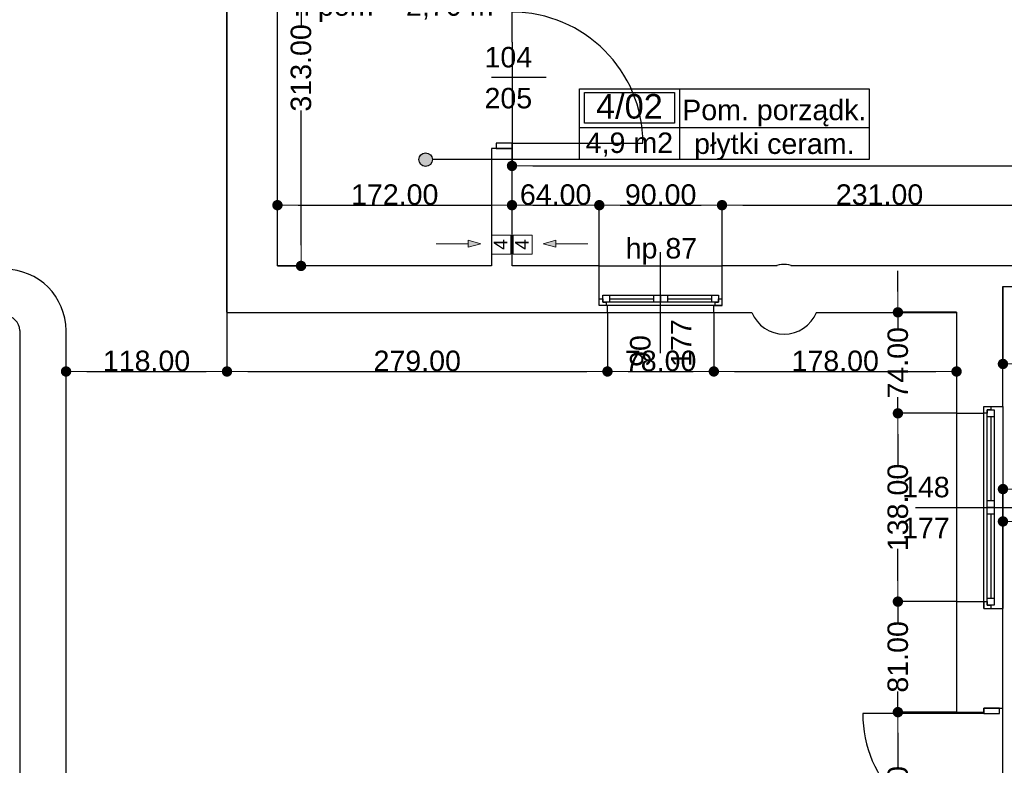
# Model space of a CAD drawing. Header units: millimetres. Extents: x -166872 to -65719, y 14266 to 44345.
# Tile 4 of 65: x -145708 to -138488, y 28290 to 33754. Entities that reach past the tile are written whole.
import ezdxf
from ezdxf.enums import TextEntityAlignment as Align

# ---------------------------------------------------------------- set-up
doc = ezdxf.new("R2010")
doc.units = ezdxf.units.MM
doc.header["$MEASUREMENT"] = 0
doc.linetypes.add('Wipeout_Contour', pattern=[1000, 0, -1000])
for name, color, linetype in [('Drzwi', 7, 'Continuous'), ('Linia', 7, 'Continuous'), ('Obiekt', 7, 'Continuous'), ('Okno', 7, 'Continuous'), ('Strefa', 7, 'Continuous'), ('Słup', 7, 'Continuous'), ('Tekst', 7, 'Continuous'), ('Wymiary', 63, 'Continuous'), ('Ściana', 7, 'Continuous')]:
    doc.layers.add(name, color=color, linetype=linetype)
doc.styles.add('Arial', font='txt')
doc.styles.add('Times new roman', font='txt')
doc.dimstyles.new('GENERATED_STYLE__1', dxfattribs={"dimtxt": 150, "dimasz": 152, "dimexe": 0.18, "dimexo": 0, "dimgap": 0.09, "dimtad": 1, "dimtih": 1, "dimtoh": 1, "dimlfac": 0.1, "dimzin": 0, "dimdsep": 46, "dimtxsty": 'Arial', "dimblk": 'ARROWHEAD_11', "dimblk1": 'ARROWHEAD_11', "dimblk2": 'ARROWHEAD_11', "dimcen": 0.09, "dimclrd": 114, "dimclre": 114, "dimclrt": 114, "dimazin": 0, "dimtfac": 1, "dimtdec": 4, "dimtmove": 0, "dimatfit": 3, "dimfxl": 1, "dimtolj": 1, "dimtzin": 0, "dimarcsym": 0})
doc.dimstyles.new('GENERATED_STYLE__2', dxfattribs={"dimtxt": 150, "dimasz": 152, "dimexe": 0.18, "dimexo": 0, "dimgap": 0.09, "dimtad": 1, "dimlfac": 0.1, "dimzin": 0, "dimdsep": 46, "dimtxsty": 'Arial', "dimblk": 'ARROWHEAD_11', "dimblk1": 'ARROWHEAD_11', "dimblk2": 'ARROWHEAD_11', "dimcen": 0.09, "dimclrd": 114, "dimclre": 114, "dimclrt": 114, "dimazin": 0, "dimtfac": 1, "dimtdec": 4, "dimtmove": 0, "dimatfit": 3, "dimfxl": 1, "dimtolj": 1, "dimtzin": 0, "dimarcsym": 0})

# ---------------------------------------------------------------- blocks, each defined once
blk = doc.blocks.new('Pom. porządk._4_02_2', base_point=(-140870, 32964.1))
at = {"layer": 'Strefa'}
for p, q in [((-141604.1, 33247), (-139479, 33247)), ((-141604.1, 32728.4), (-141604.1, 33247)), ((-141567.4, 33221), (-140906.7, 33221)), ((-141567.4, 32994.8), (-141567.4, 33221)), ((-140906.7, 33221), (-140906.7, 32994.8)), ((-140870, 33247), (-140870, 32728.4)), ((-139479, 33247), (-139479, 32728.4)), ((-141604.1, 32964.1), (-139479, 32964.1)), ((-140906.7, 32994.8), (-141567.4, 32994.8)), ((-139479, 32728.4), (-141604.1, 32728.4))]:
    blk.add_line(p, q, dxfattribs=at)
at = {"layer": 'Strefa', "style": 'Arial'}
for tag, height, p in [('ROOM_NUMBER', 180, (-141237, 33119.1)), ('ROOM_NAME', 150, (-140174.5, 33092.5)), ('ROOM_CALC_AREA', 150, (-141237, 32852.1)), ('floor_f', 150, (-140174.5, 32845))]:
    blk.add_attdef(tag, text='', height=height, dxfattribs=at).set_placement(p, align=Align.MIDDLE_CENTER)
blk = doc.blocks.new('ARROWHEAD_11')
at = {"color": 0, "linetype": 'Continuous', "lineweight": 0}
blk.add_line((0, 0), (-1, 0), dxfattribs=at)
at = {"color": 0, "linetype": 'Continuous', "lineweight": 0, "const_width": 0.25, "flags": 128}
blk.add_lwpolyline([(-0.125, 0, 1), (0.125, 0, 1)], format="xyb", close=True, dxfattribs=at)
blk = doc.blocks.new('*D5681')
at = {"layer": 'Defpoints', "color": 0}
for p in [(-142248, 34915.3), (-142098, 34730.8), (-142098, 33589.3)]:
    blk.add_point(p, dxfattribs=at)
at = {"layer": 'Wymiary', "color": 114, "lineweight": -2}
for p, q in [((-142248, 34915.3), (-142248, 34730.6)), ((-142400, 34730.8), (-142552, 34730.8)), ((-142248, 34730.8), (-142098, 34730.8)), ((-142098, 33589.3), (-142098, 34731)), ((-141794, 34730.8), (-141946, 34730.8)), ((-141302.4, 34730.8), (-141794, 34730.8))]:
    blk.add_line(p, q, dxfattribs=at)
at = {"layer": 'Wymiary', "color": 114, "lineweight": -2, "xscale": 152, "yscale": 152, "zscale": 152}
blk.add_blockref('ARROWHEAD_11', (-142248, 34730.8), dxfattribs=at)
at = {"layer": 'Wymiary', "color": 114, "lineweight": -2, "xscale": 152, "yscale": 152, "zscale": 152, "rotation": 180}
blk.add_blockref('ARROWHEAD_11', (-142098, 34730.8), dxfattribs=at)
at = {"layer": 'Wymiary', "color": 114, "lineweight": 13, "insert": (-141548.2, 34807.5), "char_height": 150, "attachment_point": 5, "style": 'Arial'}
blk.add_mtext('\\A1;15.00', dxfattribs=at)
blk = doc.blocks.new('*D5682')
at = {"layer": 'Defpoints', "color": 0}
for p in [(-141078, 35079.3), (-141078, 34730.8), (-142098, 33589.3)]:
    blk.add_point(p, dxfattribs=at)
at = {"layer": 'Wymiary', "color": 114, "lineweight": -2}
for p, q in [((-141078, 35079.3), (-141078, 34730.6)), ((-142098, 33589.3), (-142098, 34731)), ((-141946, 34730.8), (-141230, 34730.8))]:
    blk.add_line(p, q, dxfattribs=at)
at = {"layer": 'Wymiary', "color": 114, "lineweight": -2, "xscale": 152, "yscale": 152, "zscale": 152, "rotation": 180}
blk.add_blockref('ARROWHEAD_11', (-142098, 34730.8), dxfattribs=at)
at = {"layer": 'Wymiary', "color": 114, "lineweight": -2, "xscale": 152, "yscale": 152, "zscale": 152}
blk.add_blockref('ARROWHEAD_11', (-141078, 34730.8), dxfattribs=at)
at = {"layer": 'Wymiary', "color": 114, "lineweight": 13, "insert": (-141474.2, 34807.5), "char_height": 150, "attachment_point": 5, "style": 'Arial'}
blk.add_mtext('\\A1;102.00', dxfattribs=at)
blk = doc.blocks.new('*D5714')
at = {"layer": 'Defpoints', "color": 0}
for p in [(-143818, 35079.3), (-143645, 35079.3), (-143818, 31949.3)]:
    blk.add_point(p, dxfattribs=at)
at = {"layer": 'Wymiary', "color": 114, "lineweight": -2}
for p, q in [((-143818, 35079.3), (-143644.8, 35079.3)), ((-143645, 34927.3), (-143645, 33711.6)), ((-143645, 32101.3), (-143645, 33089.3)), ((-143818, 31949.3), (-143644.8, 31949.3))]:
    blk.add_line(p, q, dxfattribs=at)
at = {"layer": 'Wymiary', "color": 114, "lineweight": -2, "xscale": 152, "yscale": 152, "zscale": 152}
for p, rotation in [((-143645, 35079.3), 90), ((-143645, 31949.3), 270)]:
    blk.add_blockref('ARROWHEAD_11', p, dxfattribs=dict(at, rotation=rotation))
at = {"layer": 'Wymiary', "color": 114, "lineweight": 13, "insert": (-143645, 33400.5), "char_height": 150, "attachment_point": 5, "rotation": 90, "style": 'Arial'}
blk.add_mtext('\\A1;313.00', dxfattribs=at)
blk = doc.blocks.new('*D5717')
at = {"layer": 'Defpoints', "color": 0}
for p in [(-142098, 32394.6), (-143818, 31949.3), (-142098, 31949.3)]:
    blk.add_point(p, dxfattribs=at)
at = {"layer": 'Wymiary', "color": 114, "lineweight": -2}
for p, q in [((-143818, 31949.3), (-143818, 32394.8)), ((-143666, 32394.6), (-142250, 32394.6)), ((-142098, 31949.3), (-142098, 32394.8))]:
    blk.add_line(p, q, dxfattribs=at)
at = {"layer": 'Wymiary', "color": 114, "lineweight": -2, "xscale": 152, "yscale": 152, "zscale": 152, "rotation": 180}
blk.add_blockref('ARROWHEAD_11', (-143818, 32394.6), dxfattribs=at)
at = {"layer": 'Wymiary', "color": 114, "lineweight": -2, "xscale": 152, "yscale": 152, "zscale": 152}
blk.add_blockref('ARROWHEAD_11', (-142098, 32394.6), dxfattribs=at)
at = {"layer": 'Wymiary', "color": 114, "lineweight": 13, "insert": (-142958, 32471.3), "char_height": 150, "attachment_point": 5, "style": 'Arial'}
blk.add_mtext('\\A1;172.00', dxfattribs=at)
blk = doc.blocks.new('*D5718')
at = {"layer": 'Defpoints', "color": 0}
for p in [(-141458, 32394.6), (-142098, 31949.3), (-141458, 31949.3)]:
    blk.add_point(p, dxfattribs=at)
at = {"layer": 'Wymiary', "color": 114, "lineweight": -2}
for p, q in [((-142098, 31949.3), (-142098, 32394.8)), ((-141946, 32394.6), (-141610, 32394.6)), ((-141458, 31949.3), (-141458, 32394.8))]:
    blk.add_line(p, q, dxfattribs=at)
at = {"layer": 'Wymiary', "color": 114, "lineweight": -2, "xscale": 152, "yscale": 152, "zscale": 152, "rotation": 180}
blk.add_blockref('ARROWHEAD_11', (-142098, 32394.6), dxfattribs=at)
at = {"layer": 'Wymiary', "color": 114, "lineweight": -2, "xscale": 152, "yscale": 152, "zscale": 152}
blk.add_blockref('ARROWHEAD_11', (-141458, 32394.6), dxfattribs=at)
at = {"layer": 'Wymiary', "color": 114, "lineweight": 13, "insert": (-141778, 32471.3), "char_height": 150, "attachment_point": 5, "style": 'Arial'}
blk.add_mtext('\\A1;64.00', dxfattribs=at)
blk = doc.blocks.new('*D5719')
at = {"layer": 'Defpoints', "color": 0}
for p in [(-140558, 32394.6), (-141458, 31949.3), (-140558, 31949.3)]:
    blk.add_point(p, dxfattribs=at)
at = {"layer": 'Wymiary', "color": 114, "lineweight": -2}
for p, q in [((-141458, 31949.3), (-141458, 32394.8)), ((-141306, 32394.6), (-140710, 32394.6)), ((-140558, 31949.3), (-140558, 32394.8))]:
    blk.add_line(p, q, dxfattribs=at)
at = {"layer": 'Wymiary', "color": 114, "lineweight": -2, "xscale": 152, "yscale": 152, "zscale": 152, "rotation": 180}
blk.add_blockref('ARROWHEAD_11', (-141458, 32394.6), dxfattribs=at)
at = {"layer": 'Wymiary', "color": 114, "lineweight": -2, "xscale": 152, "yscale": 152, "zscale": 152}
blk.add_blockref('ARROWHEAD_11', (-140558, 32394.6), dxfattribs=at)
at = {"layer": 'Wymiary', "color": 114, "lineweight": 13, "insert": (-141008, 32471.3), "char_height": 150, "attachment_point": 5, "style": 'Arial'}
blk.add_mtext('\\A1;90.00', dxfattribs=at)
blk = doc.blocks.new('*D5720')
at = {"layer": 'Defpoints', "color": 0}
for p in [(-138248, 32394.6), (-140558, 31949.3), (-138248, 31949.3)]:
    blk.add_point(p, dxfattribs=at)
at = {"layer": 'Wymiary', "color": 114, "lineweight": -2}
for p, q in [((-140558, 31949.3), (-140558, 32394.8)), ((-140406, 32394.6), (-138400, 32394.6)), ((-138248, 31949.3), (-138248, 32394.8))]:
    blk.add_line(p, q, dxfattribs=at)
at = {"layer": 'Wymiary', "color": 114, "lineweight": -2, "xscale": 152, "yscale": 152, "zscale": 152, "rotation": 180}
blk.add_blockref('ARROWHEAD_11', (-140558, 32394.6), dxfattribs=at)
at = {"layer": 'Wymiary', "color": 114, "lineweight": -2, "xscale": 152, "yscale": 152, "zscale": 152}
blk.add_blockref('ARROWHEAD_11', (-138248, 32394.6), dxfattribs=at)
at = {"layer": 'Wymiary', "color": 114, "lineweight": 13, "insert": (-139403, 32471.3), "char_height": 150, "attachment_point": 5, "style": 'Arial'}
blk.add_mtext('\\A1;231.00', dxfattribs=at)
blk = doc.blocks.new('*D5755')
at = {"layer": 'Defpoints', "color": 0}
for p in [(-142098, 33589.3), (-125908, 32682.6), (-125908, 28394.3)]:
    blk.add_point(p, dxfattribs=at)
at = {"layer": 'Wymiary', "color": 114, "lineweight": -2}
for p, q in [((-142098, 33589.3), (-142098, 32682.4)), ((-141946, 32682.6), (-126060, 32682.6)), ((-125908, 28394.3), (-125908, 32682.8))]:
    blk.add_line(p, q, dxfattribs=at)
at = {"layer": 'Wymiary', "color": 114, "lineweight": -2, "xscale": 152, "yscale": 152, "zscale": 152, "rotation": 180}
blk.add_blockref('ARROWHEAD_11', (-142098, 32682.6), dxfattribs=at)
at = {"layer": 'Wymiary', "color": 114, "lineweight": -2, "xscale": 152, "yscale": 152, "zscale": 152}
blk.add_blockref('ARROWHEAD_11', (-125908, 32682.6), dxfattribs=at)
at = {"layer": 'Wymiary', "color": 114, "lineweight": 13, "insert": (-134003, 32759.3), "char_height": 150, "attachment_point": 5, "style": 'Arial'}
blk.add_mtext('\\A1;1619.00', dxfattribs=at)
blk = doc.blocks.new('*D5757')
at = {"layer": 'Defpoints', "color": 0}
for p in [(-138498, 31799.3), (-136278, 31399.3), (-136278, 31231.1)]:
    blk.add_point(p, dxfattribs=at)
at = {"layer": 'Wymiary', "color": 114, "lineweight": -2}
for p, q in [((-138498, 31799.3), (-138498, 31230.9)), ((-136278, 31399.3), (-136278, 31230.9)), ((-138346, 31231.1), (-136430, 31231.1))]:
    blk.add_line(p, q, dxfattribs=at)
at = {"layer": 'Wymiary', "color": 114, "lineweight": -2, "xscale": 152, "yscale": 152, "zscale": 152, "rotation": 180}
blk.add_blockref('ARROWHEAD_11', (-138498, 31231.1), dxfattribs=at)
at = {"layer": 'Wymiary', "color": 114, "lineweight": -2, "xscale": 152, "yscale": 152, "zscale": 152}
blk.add_blockref('ARROWHEAD_11', (-136278, 31231.1), dxfattribs=at)
at = {"layer": 'Wymiary', "color": 114, "lineweight": 13, "insert": (-137388, 31307.8), "char_height": 150, "attachment_point": 5, "style": 'Arial'}
blk.add_mtext('\\A1;222.00', dxfattribs=at)
blk = doc.blocks.new('*D5759')
at = {"layer": 'Defpoints', "color": 0}
for p in [(-135628, 30076.8), (-135628, 29859.3), (-138498, 26894.3)]:
    blk.add_point(p, dxfattribs=at)
at = {"layer": 'Wymiary', "color": 114, "lineweight": -2}
for p, q in [((-138498, 26894.3), (-138498, 30077)), ((-138346, 30076.8), (-135780, 30076.8)), ((-135628, 29859.3), (-135628, 30077))]:
    blk.add_line(p, q, dxfattribs=at)
at = {"layer": 'Wymiary', "color": 114, "lineweight": -2, "xscale": 152, "yscale": 152, "zscale": 152, "rotation": 180}
blk.add_blockref('ARROWHEAD_11', (-138498, 30076.8), dxfattribs=at)
at = {"layer": 'Wymiary', "color": 114, "lineweight": -2, "xscale": 152, "yscale": 152, "zscale": 152}
blk.add_blockref('ARROWHEAD_11', (-135628, 30076.8), dxfattribs=at)
at = {"layer": 'Wymiary', "color": 114, "lineweight": 13, "insert": (-137063, 30153.5), "char_height": 150, "attachment_point": 5, "style": 'Arial'}
blk.add_mtext('\\A1;287.00', dxfattribs=at)
blk = doc.blocks.new('*D5773')
at = {"layer": 'Defpoints', "color": 0}
for p in [(-139323, 35079.3), (-138235.3, 35079.3), (-133833, 31949.3)]:
    blk.add_point(p, dxfattribs=at)
at = {"layer": 'Wymiary', "color": 114, "lineweight": -2}
for p, q in [((-139323, 35079.3), (-138235.1, 35079.3)), ((-138235.3, 34927.3), (-138235.3, 33825.4)), ((-138235.3, 32101.3), (-138235.3, 33203.2)), ((-133833, 31949.3), (-138235.5, 31949.3))]:
    blk.add_line(p, q, dxfattribs=at)
at = {"layer": 'Wymiary', "color": 114, "lineweight": -2, "xscale": 152, "yscale": 152, "zscale": 152}
for p, rotation in [((-138235.3, 35079.3), 90), ((-138235.3, 31949.3), 270)]:
    blk.add_blockref('ARROWHEAD_11', p, dxfattribs=dict(at, rotation=rotation))
at = {"layer": 'Wymiary', "color": 114, "lineweight": 13, "insert": (-138235.3, 33514.3), "char_height": 150, "attachment_point": 5, "rotation": 90, "style": 'Arial'}
blk.add_mtext('\\A1;313.00', dxfattribs=at)
blk = doc.blocks.new('*D5782')
at = {"layer": 'Defpoints', "color": 0}
for p in [(-139268.4, 28679.3), (-138838, 28679.3), (-138838, 27249.3)]:
    blk.add_point(p, dxfattribs=at)
at = {"layer": 'Wymiary', "color": 114, "lineweight": -2}
for p, q in [((-138838, 28679.3), (-139268.6, 28679.3)), ((-139268.4, 28527.3), (-139268.4, 28268.4)), ((-139268.4, 27401.3), (-139268.4, 27660.1)), ((-138838, 27249.3), (-139268.6, 27249.3))]:
    blk.add_line(p, q, dxfattribs=at)
at = {"layer": 'Wymiary', "color": 114, "lineweight": -2, "xscale": 152, "yscale": 152, "zscale": 152}
for p, rotation in [((-139268.4, 28679.3), 90), ((-139268.4, 27249.3), 270)]:
    blk.add_blockref('ARROWHEAD_11', p, dxfattribs=dict(at, rotation=rotation))
at = {"layer": 'Wymiary', "color": 114, "lineweight": 13, "insert": (-139268.4, 27964.3), "char_height": 150, "attachment_point": 5, "rotation": 90, "style": 'Arial'}
blk.add_mtext('\\A1;143.00', dxfattribs=at)
blk = doc.blocks.new('*D5783')
at = {"layer": 'Defpoints', "color": 0}
for p in [(-139268.4, 29489.3), (-138838, 29489.3), (-138838, 28679.3)]:
    blk.add_point(p, dxfattribs=at)
at = {"layer": 'Wymiary', "color": 114, "lineweight": -2}
for p, q in [((-139268.4, 29641.3), (-139268.4, 29793.3)), ((-138838, 29489.3), (-139268.6, 29489.3)), ((-139268.4, 29489.3), (-139268.4, 29337.3)), ((-139268.4, 28679.3), (-139268.4, 28831.3)), ((-138838, 28679.3), (-139268.6, 28679.3)), ((-139268.4, 28527.3), (-139268.4, 28375.3))]:
    blk.add_line(p, q, dxfattribs=at)
at = {"layer": 'Wymiary', "color": 114, "lineweight": -2, "xscale": 152, "yscale": 152, "zscale": 152}
for p, rotation in [((-139268.4, 29489.3), 270), ((-139268.4, 28679.3), 90)]:
    blk.add_blockref('ARROWHEAD_11', p, dxfattribs=dict(at, rotation=rotation))
at = {"layer": 'Wymiary', "color": 114, "lineweight": 13, "insert": (-139268.4, 29084.3), "char_height": 150, "attachment_point": 5, "rotation": 90, "style": 'Arial'}
blk.add_mtext('\\A1;81.00', dxfattribs=at)
blk = doc.blocks.new('*D5784')
at = {"layer": 'Defpoints', "color": 0}
for p in [(-139268.4, 30869.3), (-138838, 30869.3), (-138838, 29489.3)]:
    blk.add_point(p, dxfattribs=at)
at = {"layer": 'Wymiary', "color": 114, "lineweight": -2}
for p, q in [((-138838, 30869.3), (-139268.6, 30869.3)), ((-139268.4, 30717.3), (-139268.4, 30483.4)), ((-139268.4, 29641.3), (-139268.4, 29875.1)), ((-138838, 29489.3), (-139268.6, 29489.3))]:
    blk.add_line(p, q, dxfattribs=at)
at = {"layer": 'Wymiary', "color": 114, "lineweight": -2, "xscale": 152, "yscale": 152, "zscale": 152}
for p, rotation in [((-139268.4, 30869.3), 90), ((-139268.4, 29489.3), 270)]:
    blk.add_blockref('ARROWHEAD_11', p, dxfattribs=dict(at, rotation=rotation))
at = {"layer": 'Wymiary', "color": 114, "lineweight": 13, "insert": (-139268.4, 30179.3), "char_height": 150, "attachment_point": 5, "rotation": 90, "style": 'Arial'}
blk.add_mtext('\\A1;138.00', dxfattribs=at)
blk = doc.blocks.new('*D5785')
at = {"layer": 'Defpoints', "color": 0}
for p in [(-139268.4, 31609.3), (-138838, 31609.3), (-138838, 30869.3)]:
    blk.add_point(p, dxfattribs=at)
at = {"layer": 'Wymiary', "color": 114, "lineweight": -2}
for p, q in [((-139268.4, 31761.3), (-139268.4, 31913.3)), ((-138838, 31609.3), (-139268.6, 31609.3)), ((-139268.4, 31609.3), (-139268.4, 31491.6)), ((-139268.4, 30869.3), (-139268.4, 30987)), ((-138838, 30869.3), (-139268.6, 30869.3)), ((-139268.4, 30717.3), (-139268.4, 30565.3))]:
    blk.add_line(p, q, dxfattribs=at)
at = {"layer": 'Wymiary', "color": 114, "lineweight": -2, "xscale": 152, "yscale": 152, "zscale": 152}
for p, rotation in [((-139268.4, 31609.3), 270), ((-139268.4, 30869.3), 90)]:
    blk.add_blockref('ARROWHEAD_11', p, dxfattribs=dict(at, rotation=rotation))
at = {"layer": 'Wymiary', "color": 114, "lineweight": 13, "insert": (-139268.4, 31239.3), "char_height": 150, "attachment_point": 5, "rotation": 90, "style": 'Arial'}
blk.add_mtext('\\A1;74.00', dxfattribs=at)
blk = doc.blocks.new('*D5786')
at = {"layer": 'Defpoints', "color": 0}
for p in [(-132978, 30314), (-132978, 29859.3), (-138498, 29439.3)]:
    blk.add_point(p, dxfattribs=at)
at = {"layer": 'Wymiary', "color": 114, "lineweight": -2}
for p, q in [((-138498, 29439.3), (-138498, 30314.1)), ((-138346, 30314), (-133130, 30314)), ((-132978, 29859.3), (-132978, 30314.1))]:
    blk.add_line(p, q, dxfattribs=at)
at = {"layer": 'Wymiary', "color": 114, "lineweight": -2, "xscale": 152, "yscale": 152, "zscale": 152, "rotation": 180}
blk.add_blockref('ARROWHEAD_11', (-138498, 30314), dxfattribs=at)
at = {"layer": 'Wymiary', "color": 114, "lineweight": -2, "xscale": 152, "yscale": 152, "zscale": 152}
blk.add_blockref('ARROWHEAD_11', (-132978, 30314), dxfattribs=at)
at = {"layer": 'Wymiary', "color": 114, "lineweight": 13, "insert": (-135738, 30390.6), "char_height": 150, "attachment_point": 5, "style": 'Arial'}
blk.add_mtext('\\A1;552.00', dxfattribs=at)
blk = doc.blocks.new('*D6203')
at = {"layer": 'Defpoints', "color": 0}
for p in [(-144188, 31609.3), (-144188, 31175.8), (-145368, 29342.2)]:
    blk.add_point(p, dxfattribs=at)
at = {"layer": 'Wymiary', "color": 114, "lineweight": -2}
for p, q in [((-144188, 31609.3), (-144188, 31175.7)), ((-145368, 29342.2), (-145368, 31176)), ((-145216, 31175.8), (-144340, 31175.8))]:
    blk.add_line(p, q, dxfattribs=at)
at = {"layer": 'Wymiary', "color": 114, "lineweight": -2, "xscale": 152, "yscale": 152, "zscale": 152, "rotation": 180}
blk.add_blockref('ARROWHEAD_11', (-145368, 31175.8), dxfattribs=at)
at = {"layer": 'Wymiary', "color": 114, "lineweight": -2, "xscale": 152, "yscale": 152, "zscale": 152}
blk.add_blockref('ARROWHEAD_11', (-144188, 31175.8), dxfattribs=at)
at = {"layer": 'Wymiary', "color": 114, "lineweight": 13, "insert": (-144778, 31252.5), "char_height": 150, "attachment_point": 5, "style": 'Arial'}
blk.add_mtext('\\A1;118.00', dxfattribs=at)
blk = doc.blocks.new('*D6204')
at = {"layer": 'Defpoints', "color": 0}
for p in [(-144188, 31609.3), (-141398, 31609.3), (-141398, 31175.8)]:
    blk.add_point(p, dxfattribs=at)
at = {"layer": 'Wymiary', "color": 114, "lineweight": -2}
for p, q in [((-144188, 31609.3), (-144188, 31175.7)), ((-141398, 31609.3), (-141398, 31175.7)), ((-144036, 31175.8), (-141550, 31175.8))]:
    blk.add_line(p, q, dxfattribs=at)
at = {"layer": 'Wymiary', "color": 114, "lineweight": -2, "xscale": 152, "yscale": 152, "zscale": 152, "rotation": 180}
blk.add_blockref('ARROWHEAD_11', (-144188, 31175.8), dxfattribs=at)
at = {"layer": 'Wymiary', "color": 114, "lineweight": -2, "xscale": 152, "yscale": 152, "zscale": 152}
blk.add_blockref('ARROWHEAD_11', (-141398, 31175.8), dxfattribs=at)
at = {"layer": 'Wymiary', "color": 114, "lineweight": 13, "insert": (-142793, 31252.5), "char_height": 150, "attachment_point": 5, "style": 'Arial'}
blk.add_mtext('\\A1;279.00', dxfattribs=at)
blk = doc.blocks.new('*D6205')
at = {"layer": 'Defpoints', "color": 0}
for p in [(-141398, 31609.3), (-140618, 31609.3), (-140618, 31175.8)]:
    blk.add_point(p, dxfattribs=at)
at = {"layer": 'Wymiary', "color": 114, "lineweight": -2}
for p, q in [((-141398, 31609.3), (-141398, 31175.7)), ((-140618, 31609.3), (-140618, 31175.7)), ((-141246, 31175.8), (-140770, 31175.8))]:
    blk.add_line(p, q, dxfattribs=at)
at = {"layer": 'Wymiary', "color": 114, "lineweight": -2, "xscale": 152, "yscale": 152, "zscale": 152, "rotation": 180}
blk.add_blockref('ARROWHEAD_11', (-141398, 31175.8), dxfattribs=at)
at = {"layer": 'Wymiary', "color": 114, "lineweight": -2, "xscale": 152, "yscale": 152, "zscale": 152}
blk.add_blockref('ARROWHEAD_11', (-140618, 31175.8), dxfattribs=at)
at = {"layer": 'Wymiary', "color": 114, "lineweight": 13, "insert": (-141008, 31252.5), "char_height": 150, "attachment_point": 5, "style": 'Arial'}
blk.add_mtext('\\A1;78.00', dxfattribs=at)
blk = doc.blocks.new('*D6206')
at = {"layer": 'Defpoints', "color": 0}
for p in [(-140618, 31609.3), (-138838, 31609.3), (-138838, 31175.8)]:
    blk.add_point(p, dxfattribs=at)
at = {"layer": 'Wymiary', "color": 114, "lineweight": -2}
for p, q in [((-140618, 31609.3), (-140618, 31175.7)), ((-138838, 31609.3), (-138838, 31175.7)), ((-140466, 31175.8), (-138990, 31175.8))]:
    blk.add_line(p, q, dxfattribs=at)
at = {"layer": 'Wymiary', "color": 114, "lineweight": -2, "xscale": 152, "yscale": 152, "zscale": 152, "rotation": 180}
blk.add_blockref('ARROWHEAD_11', (-140618, 31175.8), dxfattribs=at)
at = {"layer": 'Wymiary', "color": 114, "lineweight": -2, "xscale": 152, "yscale": 152, "zscale": 152}
blk.add_blockref('ARROWHEAD_11', (-138838, 31175.8), dxfattribs=at)
at = {"layer": 'Wymiary', "color": 114, "lineweight": 13, "insert": (-139728, 31252.5), "char_height": 150, "attachment_point": 5, "style": 'Arial'}
blk.add_mtext('\\A1;178.00', dxfattribs=at)
blk = doc.blocks.new('*D6213')
at = {"layer": 'Defpoints', "color": 0}
for p in [(-147078, 35255.8), (-144188, 34220.2), (-144188, 31609.3)]:
    blk.add_point(p, dxfattribs=at)
at = {"layer": 'Wymiary', "color": 114, "lineweight": -2}
for p, q in [((-147078, 35255.8), (-147078, 34220)), ((-146926, 34220.2), (-144340, 34220.2)), ((-144188, 31609.3), (-144188, 34220.4))]:
    blk.add_line(p, q, dxfattribs=at)
at = {"layer": 'Wymiary', "color": 114, "lineweight": -2, "xscale": 152, "yscale": 152, "zscale": 152, "rotation": 180}
blk.add_blockref('ARROWHEAD_11', (-147078, 34220.2), dxfattribs=at)
at = {"layer": 'Wymiary', "color": 114, "lineweight": -2, "xscale": 152, "yscale": 152, "zscale": 152}
blk.add_blockref('ARROWHEAD_11', (-144188, 34220.2), dxfattribs=at)
at = {"layer": 'Wymiary', "color": 114, "lineweight": 13, "insert": (-145633, 34296.9), "char_height": 150, "attachment_point": 5, "style": 'Arial'}
blk.add_mtext('\\A1;289.00', dxfattribs=at)
blk = doc.blocks.new('*D6291')
at = {"layer": 'Defpoints', "color": 0}
for p in [(-158316.1, 31570.2), (-140517.4, 16849.6), (-141048, 16268.2)]:
    blk.add_point(p, dxfattribs=at)
at = {"layer": 'Wymiary', "color": 114, "lineweight": -2}
for p, q in [((-158316.1, 31570.2), (-157557, 32402)), ((-157444.9, 32299.4), (-149204.1, 24778)), ((-140629.6, 16952.1), (-148870.4, 24473.4)), ((-141048, 16268.2), (-140517.2, 16849.7))]:
    blk.add_line(p, q, dxfattribs=at)
at = {"layer": 'Wymiary', "color": 114, "lineweight": -2, "xscale": 152, "yscale": 152, "zscale": 152}
for p, rotation in [((-157557.1, 32401.8), 137.6132114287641), ((-140517.4, 16849.6), 317.6132114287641)]:
    blk.add_blockref('ARROWHEAD_11', p, dxfattribs=dict(at, rotation=rotation))
at = {"layer": 'Wymiary', "color": 114, "lineweight": 13, "insert": (-149037.2, 24625.7), "char_height": 150, "attachment_point": 5, "rotation": 317.61321, "style": 'Arial'}
blk.add_mtext('\\A1;2305', dxfattribs=at)
blk = doc.blocks.new('*D6293')
at = {"layer": 'Defpoints', "color": 0}
for p in [(-159768.9, 29978.5), (-141548, 16183.2), (-143263.2, 14304)]:
    blk.add_point(p, dxfattribs=at)
at = {"layer": 'Wymiary', "color": 114, "lineweight": -2}
for p, q in [((-159768.9, 29978.5), (-160072.6, 29645.8)), ((-159960.2, 29543.4), (-151834.2, 22126.8)), ((-143375.4, 14406.4), (-151501.4, 21823)), ((-141548, 16183.2), (-143263.3, 14303.8))]:
    blk.add_line(p, q, dxfattribs=at)
at = {"layer": 'Wymiary', "color": 114, "lineweight": -2, "yscale": 152, "zscale": 152}
for p, xscale, rotation in [((-160072.5, 29645.9), 152.0000000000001, 137.6132114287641), ((-143263.2, 14304), 152, 317.6132114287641)]:
    blk.add_blockref('ARROWHEAD_11', p, dxfattribs=dict(at, xscale=xscale, rotation=rotation))
at = {"layer": 'Wymiary', "color": 114, "lineweight": 13, "insert": (-151667.8, 21974.9), "char_height": 150, "attachment_point": 5, "rotation": 317.61321, "style": 'Arial'}
blk.add_mtext('\\A1;2296', dxfattribs=at)

msp = doc.modelspace()

# ---------------------------------------------------------------- hatches: boundary and pattern name
at = {"layer": 'Linia', "linetype": 'Continuous'}
msp.add_hatch(color=256, dxfattribs=at).paths.add_polyline_path([(-142681.208, 32728.407), (-142685.014, 32747.541), (-142695.853, 32763.762), (-142712.074, 32774.601), (-142731.208, 32778.407), (-142750.342, 32774.601), (-142766.563, 32763.762), (-142777.402, 32747.541), (-142781.208, 32728.407), (-142777.402, 32709.272), (-142766.563, 32693.051), (-142750.342, 32682.213), (-142731.208, 32678.407), (-142712.074, 32682.213), (-142695.853, 32693.051), (-142685.014, 32709.272)])
at = {"layer": 'Linia', "linetype": 'Continuous', "lineweight": 13}
for points in [[(-142327.225, 32112.178), (-142420.526, 32137.178), (-142420.526, 32087.178)], [(-141868.812, 32112.178), (-141775.511, 32087.178), (-141775.511, 32137.178)]]:
    msp.add_hatch(color=256, dxfattribs=at).paths.add_polyline_path(points)

# ---------------------------------------------------------------- linework, layer by layer
at = {"layer": 'Drzwi'}
for p, q in [((-142098.018, 32849.281), (-142213.018, 32849.281)), ((-142213.018, 32849.281), (-142213.018, 32809.281)), ((-142213.018, 32809.281), (-142098.018, 32809.281)), ((-142098.018, 32809.281), (-142213.018, 32809.281)), ((-142098.018, 32809.281), (-142098.018, 32849.281)), ((-142098.018, 32849.281), (-141138.018, 32849.281)), ((-138638.018, 28669.281), (-139526.018, 28669.281)), ((-138638.018, 28709.281), (-138638.018, 28669.281)), ((-138523.018, 28709.281), (-138638.018, 28709.281)), ((-138638.018, 28709.281), (-138523.018, 28709.281)), ((-138638.018, 28679.281), (-138638.018, 28709.281)), ((-138638.018, 28669.281), (-138523.018, 28669.281)), ((-138523.018, 28669.281), (-138523.018, 28709.281))]:
    msp.add_line(p, q, dxfattribs=at)
for centre, radius, start, end in [((-142098.018, 32849.281), 960, 0, 90), ((-138638.018, 28669.281), 888, 180, 270)]:
    msp.add_arc(centre, radius, start, end, dxfattribs=at)
at = {"layer": 'Linia'}
msp.add_line((-141604.054, 32728.407), (-142681.208, 32728.407), dxfattribs=at)
at = {"layer": 'Linia', "lineweight": 13}
for p, q in [((-142327.225, 32112.178), (-142420.526, 32137.178)), ((-142420.526, 32087.178), (-142420.526, 32137.178)), ((-142106.59, 32175.512), (-142246.59, 32175.512)), ((-142246.59, 32175.512), (-142246.59, 32035.512)), ((-142106.59, 32035.512), (-142106.59, 32175.512)), ((-142089.447, 32175.512), (-141949.447, 32175.512)), ((-142089.447, 32035.512), (-142089.447, 32175.512)), ((-141949.447, 32175.512), (-141949.447, 32035.512)), ((-141868.812, 32112.178), (-141775.511, 32137.178)), ((-141775.511, 32137.178), (-141775.511, 32087.178)), ((-142654.917, 32112.178), (-142420.526, 32112.178)), ((-142327.225, 32112.178), (-142420.526, 32087.178)), ((-141868.812, 32112.178), (-141775.511, 32087.178)), ((-141541.12, 32112.178), (-141775.511, 32112.178)), ((-142246.59, 32035.512), (-142106.59, 32035.512)), ((-141949.447, 32035.512), (-142089.447, 32035.512))]:
    msp.add_line(p, q, dxfattribs=at)
at = {"layer": 'Linia'}
msp.add_circle((-142731.208, 32728.407), 50, dxfattribs=at)
at = {"layer": 'Obiekt'}
for p, q in [((-141846.64, 33329.281), (-142248.018, 33329.281)), ((-141008.018, 31309.281), (-141008.018, 32049.281)), ((-139138.018, 30179.281), (-138398.018, 30179.281))]:
    msp.add_line(p, q, dxfattribs=at)
at = {"layer": 'Okno'}
for p, q in [((-141458.018, 31949.281), (-140558.018, 31949.281)), ((-141458.018, 31709.281), (-141433.018, 31709.281)), ((-141458.018, 31659.281), (-141458.018, 31709.281)), ((-141433.018, 31734.281), (-141383.018, 31734.281)), ((-141433.018, 31684.281), (-141433.018, 31734.281)), ((-141433.018, 31709.281), (-141433.018, 31684.281)), ((-141383.018, 31734.281), (-141058.018, 31734.281)), ((-141383.018, 31734.281), (-141383.018, 31684.281)), ((-141383.018, 31734.281), (-141058.018, 31734.281)), ((-141383.018, 31709.281), (-141058.018, 31709.281)), ((-141058.018, 31684.281), (-141058.018, 31734.281)), ((-141058.018, 31734.281), (-141008.018, 31734.281)), ((-141008.018, 31734.281), (-141008.018, 31684.281)), ((-141008.018, 31734.281), (-140958.018, 31734.281)), ((-141008.018, 31684.281), (-141008.018, 31734.281)), ((-140958.018, 31734.281), (-140633.018, 31734.281)), ((-140958.018, 31734.281), (-140958.018, 31684.281)), ((-140958.018, 31734.281), (-140633.018, 31734.281)), ((-140958.018, 31709.281), (-140633.018, 31709.281)), ((-140633.018, 31684.281), (-140633.018, 31734.281)), ((-140633.018, 31734.281), (-140583.018, 31734.281)), ((-140583.018, 31734.281), (-140583.018, 31684.281)), ((-140583.018, 31684.281), (-140583.018, 31709.281)), ((-140583.018, 31709.281), (-140558.018, 31709.281)), ((-140558.018, 31659.281), (-140558.018, 31709.281)), ((-141408.018, 31659.281), (-141458.018, 31659.281)), ((-141398.018, 31659.281), (-141458.018, 31659.281)), ((-141433.018, 31684.281), (-141408.018, 31684.281)), ((-141383.018, 31684.281), (-141433.018, 31684.281)), ((-141408.018, 31684.281), (-141408.018, 31659.281)), ((-141008.018, 31659.281), (-141408.018, 31659.281)), ((-141058.018, 31684.281), (-141383.018, 31684.281)), ((-141008.018, 31684.281), (-141058.018, 31684.281)), ((-140958.018, 31684.281), (-141008.018, 31684.281)), ((-140608.018, 31659.281), (-141008.018, 31659.281)), ((-140633.018, 31684.281), (-140958.018, 31684.281)), ((-140583.018, 31684.281), (-140633.018, 31684.281)), ((-140618.018, 31659.281), (-140558.018, 31659.281)), ((-140608.018, 31659.281), (-140608.018, 31684.281)), ((-140608.018, 31684.281), (-140583.018, 31684.281)), ((-140558.018, 31659.281), (-140608.018, 31659.281)), ((-141398.018, 31609.281), (-140618.018, 31609.281)), ((-138638.018, 30869.281), (-138638.018, 30919.281)), ((-138638.018, 30919.281), (-138588.018, 30919.281)), ((-138638.018, 30869.281), (-138638.018, 30919.281)), ((-138588.018, 30919.281), (-138588.018, 30894.281)), ((-138498.018, 30919.281), (-138498.018, 29439.281)), ((-138838.018, 30869.281), (-138838.018, 29489.281)), ((-138613.018, 30869.281), (-138638.018, 30869.281)), ((-138638.018, 30179.281), (-138638.018, 30869.281)), ((-138588.018, 30894.281), (-138613.018, 30894.281)), ((-138613.018, 30894.281), (-138613.018, 30869.281)), ((-138613.018, 30844.281), (-138613.018, 30894.281)), ((-138613.018, 30894.281), (-138563.018, 30894.281)), ((-138563.018, 30844.281), (-138613.018, 30844.281)), ((-138613.018, 30229.281), (-138613.018, 30844.281)), ((-138588.018, 30844.281), (-138588.018, 30229.281)), ((-138563.018, 30894.281), (-138563.018, 30844.281)), ((-138563.018, 30844.281), (-138563.018, 30229.281)), ((-138563.018, 30844.281), (-138563.018, 30229.281)), ((-138613.018, 30179.281), (-138613.018, 30229.281)), ((-138613.018, 30229.281), (-138563.018, 30229.281)), ((-138563.018, 30229.281), (-138563.018, 30179.281)), ((-138638.018, 29489.281), (-138638.018, 30179.281)), ((-138563.018, 30179.281), (-138613.018, 30179.281)), ((-138613.018, 30129.281), (-138613.018, 30179.281)), ((-138613.018, 30179.281), (-138563.018, 30179.281)), ((-138563.018, 30129.281), (-138613.018, 30129.281)), ((-138613.018, 29514.281), (-138613.018, 30129.281)), ((-138588.018, 30129.281), (-138588.018, 29514.281)), ((-138563.018, 30179.281), (-138563.018, 30129.281)), ((-138563.018, 30129.281), (-138563.018, 29514.281)), ((-138563.018, 30129.281), (-138563.018, 29514.281)), ((-138638.018, 29439.281), (-138638.018, 29489.281)), ((-138638.018, 29489.281), (-138613.018, 29489.281)), ((-138638.018, 29489.281), (-138638.018, 29439.281)), ((-138613.018, 29464.281), (-138613.018, 29514.281)), ((-138613.018, 29514.281), (-138563.018, 29514.281)), ((-138613.018, 29489.281), (-138613.018, 29464.281)), ((-138613.018, 29464.281), (-138588.018, 29464.281)), ((-138563.018, 29464.281), (-138613.018, 29464.281)), ((-138588.018, 29464.281), (-138588.018, 29439.281)), ((-138563.018, 29514.281), (-138563.018, 29464.281)), ((-138638.018, 29439.281), (-138588.018, 29439.281))]:
    msp.add_line(p, q, dxfattribs=at)
at = {"layer": 'Słup'}
for start, end in [(73.9010487, 106.0989513), (201.8729081, 338.1270919)]:
    msp.add_arc((-140103.018, 31704.281), 255, start, end, dxfattribs=at)
at = {"layer": 'Ściana'}
for p, q in [((-142213.018, 32809.281), (-142248.018, 32809.281)), ((-142098.018, 32809.281), (-142213.018, 32809.281)), ((-141458.018, 31709.281), (-141458.018, 31949.281)), ((-140558.018, 31709.281), (-140558.018, 31949.281)), ((-141458.018, 31659.281), (-141458.018, 31709.281)), ((-140558.018, 31659.281), (-140558.018, 31709.281)), ((-141398.018, 31659.281), (-141458.018, 31659.281)), ((-141398.018, 31609.281), (-141398.018, 31659.281)), ((-140618.018, 31609.281), (-140618.018, 31659.281)), ((-140618.018, 31659.281), (-140558.018, 31659.281)), ((-138638.018, 30869.281), (-138638.018, 30919.281)), ((-138638.018, 30919.281), (-138588.018, 30919.281)), ((-138588.018, 30919.281), (-138498.018, 30919.281)), ((-138838.018, 30869.281), (-138638.018, 30869.281)), ((-138838.018, 29489.281), (-138638.018, 29489.281)), ((-138638.018, 29489.281), (-138638.018, 29439.281)), ((-138638.018, 29439.281), (-138588.018, 29439.281)), ((-138588.018, 29439.281), (-138498.018, 29439.281)), ((-138838.018, 28679.281), (-138638.018, 28679.281)), ((-138638.018, 28679.281), (-138638.018, 28709.281)), ((-138638.018, 28709.281), (-138523.018, 28709.281)), ((-138523.018, 28709.281), (-138498.018, 28709.281))]:
    msp.add_line(p, q, dxfattribs=at)
at = {"layer": 'Ściana', "flags": 128}
for points in [[(-144188.018, 42318.058), (-144188.018, 31609.281)], [(-143818.018, 31949.281), (-143818.018, 35079.32)], [(-142248.018, 32809.281), (-142248.018, 31949.281)], [(-142098.018, 31949.281), (-142098.018, 32809.281)], [(-142248.018, 31949.281), (-143818.018, 31949.281)], [(-141458.018, 31949.281), (-142098.018, 31949.281)], [(-140153.292, 31949.281), (-140558.018, 31949.281)], [(-138498.018, 31949.281), (-140052.745, 31949.281)], [(-138248.018, 31949.281), (-138498.018, 31949.281)], [(-138498.018, 31799.281), (-138248.018, 31799.281)], [(-138498.018, 30919.281), (-138498.018, 31799.281)], [(-144188.018, 31609.281), (-143818.018, 31609.281)], [(-143818.018, 31609.281), (-141398.018, 31609.281)], [(-140618.018, 31609.281), (-140339.122, 31609.281)], [(-139866.915, 31609.281), (-138838.018, 31609.281)], [(-138838.018, 31609.281), (-138838.018, 30869.281)], [(-138838.018, 29489.281), (-138838.018, 28679.281)], [(-138498.018, 28709.281), (-138498.018, 29439.281)]]:
    msp.add_lwpolyline(points, dxfattribs=at)

# ---------------------------------------------------------------- block references
at = {"layer": 'Strefa'}
ref = msp.add_blockref('Pom. porządk._4_02_2', (-140870.014, 32964.121), dxfattribs=at)
ref.add_attrib('ROOM_NAME', 'Pom. porządk.', dxfattribs={"color": 7, "height": 150, "style": 'Arial'}).set_placement((-140174.493, 33092.521), align=Align.MIDDLE_CENTER)
ref.add_attrib('ROOM_NUMBER', '4/02', dxfattribs={"color": 7, "height": 180, "style": 'Arial'}).set_placement((-141237.034, 33119.068), align=Align.MIDDLE_CENTER)
ref.add_attrib('ROOM_CALC_AREA', '4,9 m2', dxfattribs={"color": 7, "height": 150, "style": 'Arial'}).set_placement((-141237.034, 32852.067), align=Align.MIDDLE_CENTER)
ref.add_attrib('floor_f', 'płytki ceram.', dxfattribs={"color": 7, "height": 150, "style": 'Arial'}).set_placement((-140174.493, 32845.021), align=Align.MIDDLE_CENTER)

# ---------------------------------------------------------------- texts
at = {"layer": 'Obiekt', "char_height": 150, "attachment_point": 7, "style": 'Arial'}
for s, insert in [('\\A1;{\\fArial|b0|i0|c238|p38;104}', (-142299.679, 33401.813)), ('\\A1;{\\fArial|b0|i0|c238|p38;205}', (-142299.679, 33101.813)), ('\\A1;{\\fArial|b0|i0|c238|p38;hp 87}', (-141264.476, 31958.447)), ('\\A1;{\\fArial|b0|i0|c238|p38;148}', (-139238.018, 30251.813)), ('\\A1;{\\fArial|b0|i0|c238|p38;177}', (-139238.018, 29954.281))]:
    msp.add_mtext(s, dxfattribs=dict(at, insert=insert))
at = {"layer": 'Obiekt', "char_height": 150, "attachment_point": 7, "rotation": 90, "style": 'Arial'}
for s, insert in [('\\A1;{\\fArial|b0|i0|c238|p38;177}', (-140783.019, 31209.281)), ('\\A1;{\\fArial|b0|i0|c238|p38;90}', (-141080.55, 31209.281))]:
    msp.add_mtext(s, dxfattribs=dict(at, insert=insert))
at = {"layer": 'Tekst', "insert": (-142965.286, 33932.853), "char_height": 150, "attachment_point": 2, "style": 'Times new roman'}
msp.add_mtext('\\A1;{\\fArial|b0|i0|c0|p38;h pom = 2,70 m}', dxfattribs=at)
at = {"layer": 'Tekst', "lineweight": 13, "char_height": 100, "attachment_point": 4, "rotation": 90, "style": 'Arial'}
for insert in [(-142182.304, 32067.569), (-142025.161, 32067.569)]:
    msp.add_mtext('\\A1;{\\fArial|b0|i0|c238|p38;4}', dxfattribs=dict(at, insert=insert))

# ---------------------------------------------------------------- dimensions: what is measured, and where the dimension line sits
at = {"layer": 'Wymiary', "lineweight": 13}
for base, p1, p2, picture, middle in [((-143644.974, 35079.32), (-143818.018, 31949.281), (-143818.018, 35079.32), '*D5714', (-143644.974, 33400.472)), ((-138235.29, 35079.32), (-133833.018, 31949.281), (-139323.018, 35079.32), '*D5773', (-138235.29, 33514.301)), ((-139268.388, 31609.281), (-138838.018, 30869.281), (-138838.018, 31609.281), '*D5785', (-139268.388, 31239.281)), ((-139268.388, 30869.281), (-138838.018, 29489.281), (-138838.018, 30869.281), '*D5784', (-139268.388, 30179.281)), ((-139268.388, 29489.281), (-138838.018, 28679.281), (-138838.018, 29489.281), '*D5783', (-139268.388, 29084.281)), ((-139268.388, 28679.281), (-138838.018, 27249.281), (-138838.018, 28679.281), '*D5782', (-139268.388, 27964.281))]:
    dim = msp.add_linear_dim(base=base, p1=p1, p2=p2, angle=90, dimstyle='GENERATED_STYLE__2', dxfattribs=at)
    dim.commit()
    dim.dimension.update_dxf_attribs({"geometry": picture, "text_midpoint": middle, "dimtype": 128, "text_rotation": 90})
for base, p1, p2, picture, middle in [((-141078.018, 34730.82), (-142098.018, 33589.301), (-141078.018, 35079.32), '*D5682', (-141474.189, 34730.82)), ((-142098.018, 34730.82), (-142248.018, 34915.32), (-142098.018, 33589.301), '*D5681', (-141548.158, 34730.82)), ((-142098.018, 32394.584), (-143818.018, 31949.281), (-142098.018, 31949.281), '*D5717', (-142958.018, 32394.584)), ((-141458.018, 32394.584), (-142098.018, 31949.281), (-141458.018, 31949.281), '*D5718', (-141778.018, 32394.584)), ((-140558.018, 32394.584), (-141458.018, 31949.281), (-140558.018, 31949.281), '*D5719', (-141008.018, 32394.584)), ((-138248.018, 32394.584), (-140558.018, 31949.281), (-138248.018, 31949.281), '*D5720', (-139403.018, 32394.584)), ((-136278.018, 31231.087), (-138498.018, 31799.281), (-136278.018, 31399.281), '*D5757', (-137388.018, 31231.087)), ((-138838.018, 31175.845), (-140618.018, 31609.281), (-138838.018, 31609.281), '*D6206', (-139728.018, 31175.845)), ((-132978.018, 30313.953), (-138498.018, 29439.281), (-132978.018, 29859.281), '*D5786', (-135738.018, 30313.953)), ((-135628.018, 30076.803), (-138498.018, 26894.301), (-135628.018, 29859.281), '*D5759', (-137063.018, 30076.803))]:
    dim = msp.add_linear_dim(base=base, p1=p1, p2=p2, dimstyle='GENERATED_STYLE__1', dxfattribs=at)
    dim.commit()
    dim.dimension.update_dxf_attribs({"geometry": picture, "text_midpoint": middle, "dimtype": 128})

# ---------------------------------------------------------------- wipeouts: each hides what was drawn before it
at = {"linetype": 'Wipeout_Contour', "lineweight": 0, "ltscale": 593924.596959}
msp.add_wipeout([(-145368.018, 27209.281), (-145368.018, 31475.084), (-145708.018, 31475.084), (-145708.018, 27209.281)], dxfattribs=at).dxf.layer = 'Ściana'

# ---------------------------------------------------------------- next in the draw order: linework, layer by layer
at = {"layer": 'Ściana', "flags": 128}
for points in [[(-145708.018, 31475.084), (-145708.018, 27209.281)], [(-145368.018, 27209.281), (-145368.018, 31475.084)]]:
    msp.add_lwpolyline(points, dxfattribs=at)
at = {"layer": 'Ściana'}
for radius in [450, 110]:
    msp.add_arc((-145818.018, 31475.084), radius, 0, 90, dxfattribs=at)

# ---------------------------------------------------------------- next in the draw order: wipeouts: each hides what was drawn before it
at = {"linetype": 'Wipeout_Contour', "lineweight": 0, "ltscale": 607166.035842}
msp.add_wipeout([(-158350.649, 31532.41), (-141547.974, 16183.2), (-141047.974, 16268.222), (-158080.996, 31827.854)], dxfattribs=at).dxf.layer = 'Ściana'

# ---------------------------------------------------------------- next in the draw order: dimensions: what is measured, and where the dimension line sits
at = {"layer": 'Wymiary', "lineweight": 13}
for base, p1, p2, picture, middle in [((-144188.018, 34220.206), (-147078.018, 35255.843), (-144188.018, 31609.281), '*D6213', (-145633.018, 34220.206)), ((-125908.019, 32682.59), (-142098.018, 33589.301), (-125908.019, 28394.32), '*D5755', (-134003.019, 32682.59)), ((-144188.018, 31175.845), (-145368.018, 29342.183), (-144188.018, 31609.281), '*D6203', (-144778.018, 31175.845)), ((-141398.018, 31175.845), (-144188.018, 31609.281), (-141398.018, 31609.281), '*D6204', (-142793.018, 31175.845)), ((-140618.018, 31175.845), (-141398.018, 31609.281), (-140618.018, 31609.281), '*D6205', (-141008.018, 31175.845))]:
    dim = msp.add_linear_dim(base=base, p1=p1, p2=p2, dimstyle='GENERATED_STYLE__1', dxfattribs=at)
    dim.commit()
    dim.dimension.update_dxf_attribs({"geometry": picture, "text_midpoint": middle, "dimtype": 128})
for base, p1, p2, text, picture, middle in [((-140517.362, 16849.586), (-158316.132, 31570.228), (-141047.974, 16268.222), '2305', '*D6291', (-149037.246, 24625.707)), ((-143263.156, 14303.966), (-159768.887, 29978.522), (-141547.974, 16183.2), '2296', '*D6293', (-151667.82, 21974.926))]:
    dim = msp.add_linear_dim(base=base, p1=p1, p2=p2, angle=317.6132114, text=text, dimstyle='GENERATED_STYLE__2', dxfattribs=at)
    dim.commit()
    dim.dimension.update_dxf_attribs({"geometry": picture, "text_midpoint": middle, "dimtype": 128, "text_rotation": 317.6132114})

doc.saveas('drawing.dxf')
